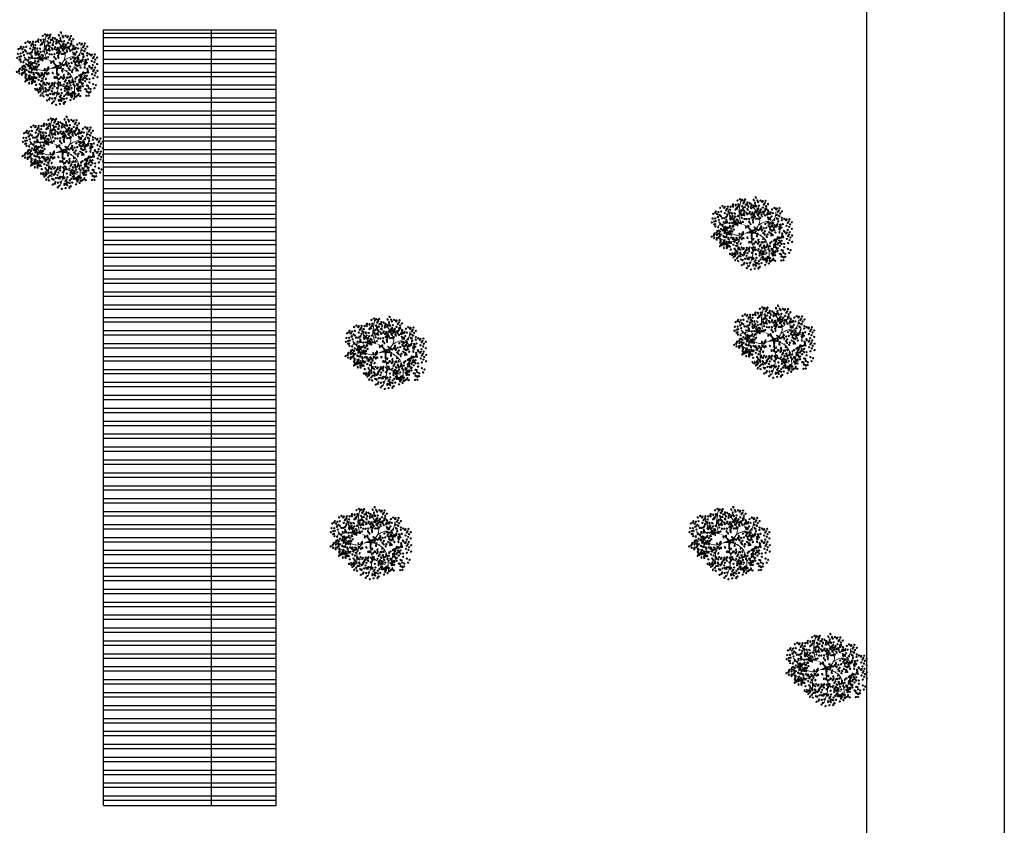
# Model space of a CAD drawing. Header units: millimetres. Extents: x 2017 to 2509, y 466 to 1783.
# Tile 22 of 25: x 2092 to 2149, y 596 to 643. Entities that reach past the tile are written whole.
import ezdxf

# ---------------------------------------------------------------- set-up
doc = ezdxf.new("R2010")
doc.units = ezdxf.units.MM
doc.layers.add('01 - Vegetación', color=3, linetype='Continuous', lineweight=0)

# ---------------------------------------------------------------- blocks, each defined once
blk = doc.blocks.new('17')
at = {"layer": '01 - Vegetación'}
for points in [[(4495.84, 1680.23, 1.33, 0.0221, 0.199177), (4489.97, 1684.48, 0.0221, 0.0221, 1.224983)], [(4496.02, 1680.23, 1.33, 0.0221, 0.286986), (4500.47, 1683.82, 0.0221, 0.0221, -1.494927)], [(4496.02, 1679.76, 1.77, 0.0221, 0), (4491.39, 1678.53, 0.0221, 0.0221, 0)], [(4496.02, 1679.66, 1.77, 0.0221, 0), (4500.28, 1678.15, 0.0221, 0.0221, 0)], [(4496.4, 1679.85, 1.77, 0.0221, 0.074947), (4496.4, 1672.95, 0.0221, 0.0221, 0.762797)], [(4497.07, 1679.43, 0.133, 0.0221, 0.381476), (4512.91, 1682.47, 0.0221, 0.0221, -1.841687)]]:
    blk.add_lwpolyline(points, format="xyseb", dxfattribs=at)
for points in [[(4490, 1684.47), (4488.83, 1687.51), (4489.5, 1699.09)], [(4487.73, 1684.98), (4483.44, 1688.25), (4481.42, 1694.81)], [(4497.83, 1680.19), (4501.11, 1685.48), (4497.33, 1694.81)], [(4508.5, 1685.98), (4510.45, 1688), (4511.21, 1691.78)], [(4490, 1684.47), (4482.94, 1685.23), (4475.36, 1683.47)], [(4491.39, 1678.53), (4489.02, 1677.58), (4485.46, 1677.92), (4475.87, 1685.99)], [(4500.47, 1683.82), (4506.92, 1685.99), (4511.46, 1683.47), (4515.25, 1682.46)], [(4491.39, 1678.53), (4489, 1675.9), (4487.73, 1665.57)], [(4496.57, 1678.43), (4497.07, 1670.86), (4505.15, 1665.32)], [(4497.07, 1679.43), (4503.89, 1675.65), (4507.17, 1660.78)], [(4488.74, 1675.4), (4484.7, 1673.64), (4475.11, 1676.16)], [(4497.07, 1670.11), (4496.82, 1665.57), (4494.55, 1658.01)]]:
    blk.add_spline(points, degree=3, dxfattribs=at)
blk = doc.blocks.new('16')
at = {"layer": '01 - Vegetación'}
h = blk.add_hatch(color=40, dxfattribs=at)
h.set_gradient(color1=(255, 191, 0), color2=(223, 255, 127), rotation=180, centered=1, tint=1, name='INVSPHERICAL')
edge = h.paths.add_edge_path()
edge.add_ellipse((4538.847, 1678.642), major_axis=(-0.0033, 0.0777), ratio=0.578492, start_angle=0, end_angle=360, ccw=False)
edge = h.paths.add_edge_path()
edge.add_ellipse((4538.961, 1678.487), major_axis=(-0.0349, 0.0695), ratio=0.578492, start_angle=0, end_angle=360, ccw=False)
edge = h.paths.add_edge_path()
edge.add_ellipse((4538.69, 1678.926), major_axis=(-0.0594, 0.0503), ratio=0.578492, start_angle=0, end_angle=360, ccw=False)
edge = h.paths.add_edge_path()
edge.add_ellipse((4538.676, 1678.266), major_axis=(-0.0033, 0.0777), ratio=0.578492, start_angle=0, end_angle=360, ccw=False)
edge = h.paths.add_edge_path()
edge.add_ellipse((4541.23, 1679.281), major_axis=(0.0274, 0.0728), ratio=0.578492, start_angle=0, end_angle=360, ccw=False)
edge = h.paths.add_edge_path()
edge.add_ellipse((4540.829, 1679.36), major_axis=(-0.0349, 0.0695), ratio=0.578492, start_angle=0, end_angle=360, ccw=False)
edge = h.paths.add_edge_path()
edge.add_ellipse((4541.174, 1679.607), major_axis=(-0.0349, 0.0695), ratio=0.578492, start_angle=0, end_angle=360, ccw=False)
edge = h.paths.add_edge_path()
edge.add_ellipse((4541.072, 1679.421), major_axis=(0.0274, 0.0728), ratio=0.578492, start_angle=0, end_angle=360, ccw=False)
edge = h.paths.add_edge_path()
edge.add_ellipse((4540.113, 1679.632), major_axis=(-0.0349, 0.0695), ratio=0.578492, start_angle=0, end_angle=360, ccw=False)
edge = h.paths.add_edge_path()
edge.add_ellipse((4540.279, 1679.843), major_axis=(-0.0349, 0.0695), ratio=0.578492, start_angle=0, end_angle=360, ccw=False)
edge = h.paths.add_edge_path()
edge.add_ellipse((4540.165, 1679.999), major_axis=(-0.0033, 0.0777), ratio=0.578492, start_angle=0, end_angle=360, ccw=False)
edge = h.paths.add_edge_path()
edge.add_ellipse((4540.499, 1679.956), major_axis=(-0.0033, 0.0777), ratio=0.578492, start_angle=0, end_angle=360, ccw=False)
edge = h.paths.add_edge_path()
edge.add_ellipse((4540.629, 1679.513), major_axis=(-0.0594, 0.0503), ratio=0.578492, start_angle=0, end_angle=360, ccw=False)
edge = h.paths.add_edge_path()
edge.add_ellipse((4540.551, 1680.278), major_axis=(0.0274, 0.0728), ratio=0.578492, start_angle=0, end_angle=360, ccw=False)
edge = h.paths.add_edge_path()
edge.add_ellipse((4539.201, 1679.744), major_axis=(-0.0033, 0.0777), ratio=0.578492, start_angle=0, end_angle=360, ccw=False)
edge = h.paths.add_edge_path()
edge.add_ellipse((4539.14, 1679.893), major_axis=(0.0274, 0.0728), ratio=0.578492, start_angle=0, end_angle=360, ccw=False)
edge = h.paths.add_edge_path()
edge.add_ellipse((4539.208, 1680.126), major_axis=(-0.0033, 0.0777), ratio=0.578492, start_angle=0, end_angle=360, ccw=False)
edge = h.paths.add_edge_path()
edge.add_ellipse((4538.979, 1680.681), major_axis=(-0.0594, 0.0503), ratio=0.578492, start_angle=0, end_angle=360, ccw=False)
edge = h.paths.add_edge_path()
edge.add_ellipse((4538.577, 1680.728), major_axis=(-0.0033, 0.0777), ratio=0.578492, start_angle=0, end_angle=360, ccw=False)
edge = h.paths.add_edge_path()
edge.add_ellipse((4538.926, 1680.033), major_axis=(0.0274, 0.0728), ratio=0.578492, start_angle=0, end_angle=360, ccw=False)
edge = h.paths.add_edge_path()
edge.add_ellipse((4538.95, 1679.842), major_axis=(0.0274, 0.0728), ratio=0.578492, start_angle=0, end_angle=360, ccw=False)
edge = h.paths.add_edge_path()
edge.add_ellipse((4538.621, 1680.191), major_axis=(-0.0349, 0.0695), ratio=0.578492, start_angle=0, end_angle=360, ccw=False)
edge = h.paths.add_edge_path()
edge.add_ellipse((4538.328, 1680.411), major_axis=(0.0274, 0.0728), ratio=0.578492, start_angle=0, end_angle=360, ccw=False)
edge = h.paths.add_edge_path()
edge.add_ellipse((4538.283, 1680.138), major_axis=(-0.0594, 0.0503), ratio=0.578492, start_angle=0, end_angle=360, ccw=False)
edge = h.paths.add_edge_path()
edge.add_ellipse((4538.32, 1679.993), major_axis=(-0.0594, 0.0503), ratio=0.578492, start_angle=0, end_angle=360, ccw=False)
edge = h.paths.add_edge_path()
edge.add_ellipse((4538.755, 1680.687), major_axis=(-0.0033, 0.0777), ratio=0.578492, start_angle=0, end_angle=360, ccw=False)
edge = h.paths.add_edge_path()
edge.add_ellipse((4538.834, 1681.261), major_axis=(-0.0349, 0.0695), ratio=0.578492, start_angle=0, end_angle=360, ccw=False)
edge = h.paths.add_edge_path()
edge.add_ellipse((4539.054, 1681.374), major_axis=(-0.0033, 0.0777), ratio=0.578492, start_angle=0, end_angle=360, ccw=False)
edge = h.paths.add_edge_path()
edge.add_ellipse((4539.147, 1681.076), major_axis=(-0.0594, 0.0503), ratio=0.578492, start_angle=0, end_angle=360, ccw=False)
edge = h.paths.add_edge_path()
edge.add_ellipse((4539.52, 1680.541), major_axis=(-0.0033, 0.0777), ratio=0.578492, start_angle=0, end_angle=360, ccw=False)
edge = h.paths.add_edge_path()
edge.add_ellipse((4539.459, 1680.689), major_axis=(0.0274, 0.0728), ratio=0.578492, start_angle=0, end_angle=360, ccw=False)
edge = h.paths.add_edge_path()
edge.add_ellipse((4539.527, 1680.923), major_axis=(-0.0033, 0.0777), ratio=0.578492, start_angle=0, end_angle=360, ccw=False)
edge = h.paths.add_edge_path()
edge.add_ellipse((4539.265, 1681.244), major_axis=(0.0274, 0.0728), ratio=0.578492, start_angle=0, end_angle=360, ccw=False)
edge = h.paths.add_edge_path()
edge.add_ellipse((4539.188, 1677.478), major_axis=(-0.0594, 0.0503), ratio=0.578492, start_angle=0, end_angle=360, ccw=False)
edge = h.paths.add_edge_path()
edge.add_ellipse((4539.473, 1678.19), major_axis=(0.0274, 0.0728), ratio=0.578492, start_angle=0, end_angle=360, ccw=False)
edge = h.paths.add_edge_path()
edge.add_ellipse((4540.696, 1678.325), major_axis=(0.0274, 0.0728), ratio=0.578492, start_angle=0, end_angle=360, ccw=False)
edge = h.paths.add_edge_path()
edge.add_ellipse((4540.33, 1678.305), major_axis=(-0.0033, 0.0777), ratio=0.578492, start_angle=0, end_angle=360, ccw=False)
edge = h.paths.add_edge_path()
edge.add_ellipse((4540.174, 1678.307), major_axis=(-0.0033, 0.0777), ratio=0.578492, start_angle=0, end_angle=360, ccw=False)
edge = h.paths.add_edge_path()
edge.add_ellipse((4540.488, 1677.717), major_axis=(-0.0594, 0.0503), ratio=0.578492, start_angle=0, end_angle=360, ccw=False)
edge = h.paths.add_edge_path()
edge.add_ellipse((4540.676, 1677.675), major_axis=(-0.0594, 0.0503), ratio=0.578492, start_angle=0, end_angle=360, ccw=False)
edge = h.paths.add_edge_path()
edge.add_ellipse((4539.469, 1677.341), major_axis=(-0.0033, 0.0777), ratio=0.578492, start_angle=0, end_angle=360, ccw=False)
edge = h.paths.add_edge_path()
edge.add_ellipse((4539.773, 1677.406), major_axis=(-0.0594, 0.0503), ratio=0.578492, start_angle=0, end_angle=360, ccw=False)
edge = h.paths.add_edge_path()
edge.add_ellipse((4539.631, 1677.23), major_axis=(-0.0349, 0.0695), ratio=0.578492, start_angle=0, end_angle=360, ccw=False)
edge = h.paths.add_edge_path()
edge.add_ellipse((4539.445, 1677.695), major_axis=(-0.0594, 0.0503), ratio=0.578492, start_angle=0, end_angle=360, ccw=False)
edge = h.paths.add_edge_path()
edge.add_ellipse((4542.676, 1679.136), major_axis=(-0.0033, 0.0777), ratio=0.578492, start_angle=0, end_angle=360, ccw=False)
edge = h.paths.add_edge_path()
edge.add_ellipse((4542.661, 1679.428), major_axis=(-0.0033, 0.0777), ratio=0.578492, start_angle=0, end_angle=360, ccw=False)
edge = h.paths.add_edge_path()
edge.add_ellipse((4542.742, 1679.554), major_axis=(-0.0033, 0.0777), ratio=0.578492, start_angle=0, end_angle=360, ccw=False)
edge = h.paths.add_edge_path()
edge.add_ellipse((4542.776, 1679.728), major_axis=(-0.0349, 0.0695), ratio=0.578492, start_angle=0, end_angle=360, ccw=False)
edge = h.paths.add_edge_path()
edge.add_ellipse((4542.477, 1679.745), major_axis=(0.0274, 0.0728), ratio=0.578492, start_angle=0, end_angle=360, ccw=False)
edge = h.paths.add_edge_path()
edge.add_ellipse((4542.578, 1680.02), major_axis=(0.0274, 0.0728), ratio=0.578492, start_angle=0, end_angle=360, ccw=False)
edge = h.paths.add_edge_path()
edge.add_ellipse((4542.466, 1680.268), major_axis=(-0.0349, 0.0695), ratio=0.578492, start_angle=0, end_angle=360, ccw=False)
edge = h.paths.add_edge_path()
edge.add_ellipse((4542.632, 1680.479), major_axis=(-0.0349, 0.0695), ratio=0.578492, start_angle=0, end_angle=360, ccw=False)
edge = h.paths.add_edge_path()
edge.add_ellipse((4542.359, 1679.577), major_axis=(-0.0594, 0.0503), ratio=0.578492, start_angle=0, end_angle=360, ccw=False)
edge = h.paths.add_edge_path()
edge.add_ellipse((4542.171, 1679.619), major_axis=(-0.0594, 0.0503), ratio=0.578492, start_angle=0, end_angle=360, ccw=False)
edge = h.paths.add_edge_path()
edge.add_ellipse((4542.246, 1679.328), major_axis=(-0.0594, 0.0503), ratio=0.578492, start_angle=0, end_angle=360, ccw=False)
edge = h.paths.add_edge_path()
edge.add_ellipse((4542.369, 1678.498), major_axis=(0.0274, 0.0728), ratio=0.578492, start_angle=0, end_angle=360, ccw=False)
edge = h.paths.add_edge_path()
edge.add_ellipse((4542.902, 1678.749), major_axis=(-0.0349, 0.0695), ratio=0.578492, start_angle=0, end_angle=360, ccw=False)
edge = h.paths.add_edge_path()
edge.add_ellipse((4542.925, 1678.897), major_axis=(-0.0349, 0.0695), ratio=0.578492, start_angle=0, end_angle=360, ccw=False)
edge = h.paths.add_edge_path()
edge.add_ellipse((4542.628, 1678.671), major_axis=(-0.0033, 0.0777), ratio=0.578492, start_angle=0, end_angle=360, ccw=False)
edge = h.paths.add_edge_path()
edge.add_ellipse((4542.11, 1678.896), major_axis=(-0.0349, 0.0695), ratio=0.578492, start_angle=0, end_angle=360, ccw=False)
edge = h.paths.add_edge_path()
edge.add_ellipse((4542.34, 1678.18), major_axis=(-0.0349, 0.0695), ratio=0.578492, start_angle=0, end_angle=360, ccw=False)
edge = h.paths.add_edge_path()
edge.add_ellipse((4538.137, 1679.191), major_axis=(-0.0349, 0.0695), ratio=0.578492, start_angle=0, end_angle=360, ccw=False)
edge = h.paths.add_edge_path()
edge.add_ellipse((4538.099, 1678.758), major_axis=(-0.0594, 0.0503), ratio=0.578492, start_angle=0, end_angle=360, ccw=False)
edge = h.paths.add_edge_path()
edge.add_ellipse((4537.796, 1678.552), major_axis=(0.0274, 0.0728), ratio=0.578492, start_angle=0, end_angle=360, ccw=False)
edge = h.paths.add_edge_path()
edge.add_ellipse((4537.776, 1678.277), major_axis=(-0.0033, 0.0777), ratio=0.578492, start_angle=0, end_angle=360, ccw=False)
edge = h.paths.add_edge_path()
edge.add_ellipse((4539.181, 1678.6), major_axis=(-0.0033, 0.0777), ratio=0.578492, start_angle=0, end_angle=360, ccw=False)
edge = h.paths.add_edge_path()
edge.add_ellipse((4538.502, 1678.968), major_axis=(-0.0594, 0.0503), ratio=0.578492, start_angle=0, end_angle=360, ccw=False)
edge = h.paths.add_edge_path()
edge.add_ellipse((4538.615, 1679.216), major_axis=(-0.0594, 0.0503), ratio=0.578492, start_angle=0, end_angle=360, ccw=False)
edge = h.paths.add_edge_path()
edge.add_ellipse((4538.188, 1679.557), major_axis=(-0.0033, 0.0777), ratio=0.578492, start_angle=0, end_angle=360, ccw=False)
edge = h.paths.add_edge_path()
edge.add_ellipse((4538.203, 1679.265), major_axis=(-0.0033, 0.0777), ratio=0.578492, start_angle=0, end_angle=360, ccw=False)
edge = h.paths.add_edge_path()
edge.add_ellipse((4538.285, 1679.391), major_axis=(-0.0033, 0.0777), ratio=0.578492, start_angle=0, end_angle=360, ccw=False)
edge = h.paths.add_edge_path()
edge.add_ellipse((4538.856, 1679.647), major_axis=(-0.0349, 0.0695), ratio=0.578492, start_angle=0, end_angle=360, ccw=False)
edge = h.paths.add_edge_path()
edge.add_ellipse((4538.272, 1678.751), major_axis=(0.0274, 0.0728), ratio=0.578492, start_angle=0, end_angle=360, ccw=False)
edge = h.paths.add_edge_path()
edge.add_ellipse((4540.863, 1678.985), major_axis=(0.0274, 0.0728), ratio=0.578492, start_angle=0, end_angle=360, ccw=False)
edge = h.paths.add_edge_path()
edge.add_ellipse((4540.823, 1678.811), major_axis=(-0.0349, 0.0695), ratio=0.578492, start_angle=0, end_angle=360, ccw=False)
edge = h.paths.add_edge_path()
edge.add_ellipse((4541.446, 1678.949), major_axis=(-0.0349, 0.0695), ratio=0.578492, start_angle=0, end_angle=360, ccw=False)
edge = h.paths.add_edge_path()
edge.add_ellipse((4540.434, 1680.393), major_axis=(-0.0033, 0.0777), ratio=0.578492, start_angle=0, end_angle=360, ccw=False)
edge = h.paths.add_edge_path()
edge.add_ellipse((4540.419, 1680.685), major_axis=(-0.0033, 0.0777), ratio=0.578492, start_angle=0, end_angle=360, ccw=False)
edge = h.paths.add_edge_path()
edge.add_ellipse((4539.773, 1680.547), major_axis=(-0.0349, 0.0695), ratio=0.578492, start_angle=0, end_angle=360, ccw=False)
edge = h.paths.add_edge_path()
edge.add_ellipse((4539.782, 1680.87), major_axis=(-0.0349, 0.0695), ratio=0.578492, start_angle=0, end_angle=360, ccw=False)
edge = h.paths.add_edge_path()
edge.add_ellipse((4539.668, 1681.126), major_axis=(0.0274, 0.0728), ratio=0.578492, start_angle=0, end_angle=360, ccw=False)
edge = h.paths.add_edge_path()
edge.add_ellipse((4540.336, 1681.276), major_axis=(0.0274, 0.0728), ratio=0.578492, start_angle=0, end_angle=360, ccw=False)
edge = h.paths.add_edge_path()
edge.add_ellipse((4540.381, 1681.413), major_axis=(-0.0349, 0.0695), ratio=0.578492, start_angle=0, end_angle=360, ccw=False)
edge = h.paths.add_edge_path()
edge.add_ellipse((4540.225, 1681.525), major_axis=(-0.0349, 0.0695), ratio=0.578492, start_angle=0, end_angle=360, ccw=False)
edge = h.paths.add_edge_path()
edge.add_ellipse((4540.009, 1681.424), major_axis=(-0.0033, 0.0777), ratio=0.578492, start_angle=0, end_angle=360, ccw=False)
edge = h.paths.add_edge_path()
edge.add_ellipse((4540.106, 1681.258), major_axis=(-0.0033, 0.0777), ratio=0.578492, start_angle=0, end_angle=360, ccw=False)
edge = h.paths.add_edge_path()
edge.add_ellipse((4540.036, 1680.989), major_axis=(-0.0594, 0.0503), ratio=0.578492, start_angle=0, end_angle=360, ccw=False)
edge = h.paths.add_edge_path()
edge.add_ellipse((4539.967, 1680.73), major_axis=(-0.0594, 0.0503), ratio=0.578492, start_angle=0, end_angle=360, ccw=False)
edge = h.paths.add_edge_path()
edge.add_ellipse((4541.92, 1680.217), major_axis=(-0.0033, 0.0777), ratio=0.578492, start_angle=0, end_angle=360, ccw=False)
edge = h.paths.add_edge_path()
edge.add_ellipse((4541.222, 1680.466), major_axis=(-0.0349, 0.0695), ratio=0.578492, start_angle=0, end_angle=360, ccw=False)
edge = h.paths.add_edge_path()
edge.add_ellipse((4541.387, 1680.676), major_axis=(-0.0349, 0.0695), ratio=0.578492, start_angle=0, end_angle=360, ccw=False)
edge = h.paths.add_edge_path()
edge.add_ellipse((4541.251, 1680.784), major_axis=(0.0274, 0.0728), ratio=0.578492, start_angle=0, end_angle=360, ccw=False)
edge = h.paths.add_edge_path()
edge.add_ellipse((4541.818, 1680.659), major_axis=(0.0274, 0.0728), ratio=0.578492, start_angle=0, end_angle=360, ccw=False)
edge = h.paths.add_edge_path()
edge.add_ellipse((4541.942, 1680.743), major_axis=(0.0274, 0.0728), ratio=0.578492, start_angle=0, end_angle=360, ccw=False)
edge = h.paths.add_edge_path()
edge.add_ellipse((4541.762, 1680.886), major_axis=(-0.0349, 0.0695), ratio=0.578492, start_angle=0, end_angle=360, ccw=False)
edge = h.paths.add_edge_path()
edge.add_ellipse((4541.592, 1681.082), major_axis=(-0.0033, 0.0777), ratio=0.578492, start_angle=0, end_angle=360, ccw=False)
edge = h.paths.add_edge_path()
edge.add_ellipse((4541.511, 1680.956), major_axis=(-0.0033, 0.0777), ratio=0.578492, start_angle=0, end_angle=360, ccw=False)
edge = h.paths.add_edge_path()
edge.add_ellipse((4541.775, 1680.201), major_axis=(-0.0594, 0.0503), ratio=0.578492, start_angle=0, end_angle=360, ccw=False)
edge = h.paths.add_edge_path()
edge.add_ellipse((4541.737, 1680.346), major_axis=(-0.0594, 0.0503), ratio=0.578492, start_angle=0, end_angle=360, ccw=False)
edge = h.paths.add_edge_path()
edge.add_ellipse((4541.843, 1679.118), major_axis=(-0.0594, 0.0503), ratio=0.578492, start_angle=0, end_angle=360, ccw=False)
edge = h.paths.add_edge_path()
edge.add_ellipse((4541.881, 1679.551), major_axis=(-0.0349, 0.0695), ratio=0.578492, start_angle=0, end_angle=360, ccw=False)
edge = h.paths.add_edge_path()
edge.add_ellipse((4542.015, 1679.29), major_axis=(-0.0349, 0.0695), ratio=0.578492, start_angle=0, end_angle=360, ccw=False)
edge = h.paths.add_edge_path()
edge.add_ellipse((4541.91, 1679.869), major_axis=(0.0274, 0.0728), ratio=0.578492, start_angle=0, end_angle=360, ccw=False)
edge = h.paths.add_edge_path()
edge.add_ellipse((4541.769, 1679.666), major_axis=(-0.0033, 0.0777), ratio=0.578492, start_angle=0, end_angle=360, ccw=False)
edge = h.paths.add_edge_path()
edge.add_ellipse((4539.676, 1679.115), major_axis=(-0.0033, 0.0777), ratio=0.578492, start_angle=0, end_angle=360, ccw=False)
edge = h.paths.add_edge_path()
edge.add_ellipse((4539.594, 1678.989), major_axis=(-0.0033, 0.0777), ratio=0.578492, start_angle=0, end_angle=360, ccw=False)
edge = h.paths.add_edge_path()
edge.add_ellipse((4539.898, 1679.531), major_axis=(-0.0033, 0.0777), ratio=0.578492, start_angle=0, end_angle=360, ccw=False)
edge = h.paths.add_edge_path()
edge.add_ellipse((4539.697, 1678.641), major_axis=(-0.0349, 0.0695), ratio=0.578492, start_angle=0, end_angle=360, ccw=False)
edge = h.paths.add_edge_path()
edge.add_ellipse((4539.398, 1678.691), major_axis=(-0.0349, 0.0695), ratio=0.578492, start_angle=0, end_angle=360, ccw=False)
edge = h.paths.add_edge_path()
edge.add_ellipse((4539.555, 1678.579), major_axis=(-0.0349, 0.0695), ratio=0.578492, start_angle=0, end_angle=360, ccw=False)
edge = h.paths.add_edge_path()
edge.add_ellipse((4540.714, 1679.167), major_axis=(0.0274, 0.0728), ratio=0.578492, start_angle=0, end_angle=360, ccw=False)
edge = h.paths.add_edge_path()
edge.add_ellipse((4540.549, 1681.79), major_axis=(-0.0349, 0.0695), ratio=0.578492, start_angle=0, end_angle=360, ccw=False)
edge = h.paths.add_edge_path()
edge.add_ellipse((4540.715, 1682.001), major_axis=(-0.0349, 0.0695), ratio=0.578492, start_angle=0, end_angle=360, ccw=False)
edge = h.paths.add_edge_path()
edge.add_ellipse((4540.848, 1681.741), major_axis=(-0.0349, 0.0695), ratio=0.578492, start_angle=0, end_angle=360, ccw=False)
edge = h.paths.add_edge_path()
edge.add_ellipse((4540.661, 1681.542), major_axis=(0.0274, 0.0728), ratio=0.578492, start_angle=0, end_angle=360, ccw=False)
edge = h.paths.add_edge_path()
edge.add_ellipse((4540.684, 1681.351), major_axis=(0.0274, 0.0728), ratio=0.578492, start_angle=0, end_angle=360, ccw=False)
edge = h.paths.add_edge_path()
edge.add_ellipse((4540.56, 1681.267), major_axis=(0.0274, 0.0728), ratio=0.578492, start_angle=0, end_angle=360, ccw=False)
edge = h.paths.add_edge_path()
edge.add_ellipse((4540.528, 1678.539), major_axis=(0.0274, 0.0728), ratio=0.578492, start_angle=0, end_angle=360, ccw=False)
edge = h.paths.add_edge_path()
edge.add_ellipse((4540.38, 1678.647), major_axis=(0.0274, 0.0728), ratio=0.578492, start_angle=0, end_angle=360, ccw=False)
edge = h.paths.add_edge_path()
edge.add_ellipse((4540.034, 1678.678), major_axis=(-0.0349, 0.0695), ratio=0.578492, start_angle=0, end_angle=360, ccw=False)
edge = h.paths.add_edge_path()
edge.add_ellipse((4540.944, 1678.493), major_axis=(0.0274, 0.0728), ratio=0.578492, start_angle=0, end_angle=360, ccw=False)
edge = h.paths.add_edge_path()
edge.add_ellipse((4541.625, 1678.77), major_axis=(-0.0349, 0.0695), ratio=0.578492, start_angle=0, end_angle=360, ccw=False)
edge = h.paths.add_edge_path()
edge.add_ellipse((4541.994, 1678.887), major_axis=(0.0274, 0.0728), ratio=0.578492, start_angle=0, end_angle=360, ccw=False)
edge = h.paths.add_edge_path()
edge.add_ellipse((4541.336, 1678.598), major_axis=(0.0274, 0.0728), ratio=0.578492, start_angle=0, end_angle=360, ccw=False)
edge = h.paths.add_edge_path()
edge.add_ellipse((4539.381, 1678.993), major_axis=(-0.0349, 0.0695), ratio=0.578492, start_angle=0, end_angle=360, ccw=False)
edge = h.paths.add_edge_path()
edge.add_ellipse((4540.938, 1681.079), major_axis=(-0.0033, 0.0777), ratio=0.578492, start_angle=0, end_angle=360, ccw=False)
edge = h.paths.add_edge_path()
edge.add_ellipse((4540.699, 1680.759), major_axis=(-0.0594, 0.0503), ratio=0.578492, start_angle=0, end_angle=360, ccw=False)
edge = h.paths.add_edge_path()
edge.add_ellipse((4540.908, 1680.857), major_axis=(-0.0349, 0.0695), ratio=0.578492, start_angle=0, end_angle=360, ccw=False)
edge = h.paths.add_edge_path()
edge.add_ellipse((4540.863, 1680.561), major_axis=(-0.0349, 0.0695), ratio=0.578492, start_angle=0, end_angle=360, ccw=False)
edge = h.paths.add_edge_path()
edge.add_ellipse((4540.564, 1680.61), major_axis=(-0.0349, 0.0695), ratio=0.578492, start_angle=0, end_angle=360, ccw=False)
edge = h.paths.add_edge_path()
edge.add_ellipse((4539.771, 1681.729), major_axis=(-0.0349, 0.0695), ratio=0.578492, start_angle=0, end_angle=360, ccw=False)
edge = h.paths.add_edge_path()
edge.add_ellipse((4540.968, 1678.302), major_axis=(0.0274, 0.0728), ratio=0.578492, start_angle=0, end_angle=360, ccw=False)
edge = h.paths.add_edge_path()
edge.add_ellipse((4541.908, 1678.227), major_axis=(-0.0033, 0.0777), ratio=0.578492, start_angle=0, end_angle=360, ccw=False)
edge = h.paths.add_edge_path()
edge.add_ellipse((4541.283, 1678.297), major_axis=(-0.0349, 0.0695), ratio=0.578492, start_angle=0, end_angle=360, ccw=False)
edge = h.paths.add_edge_path()
edge.add_ellipse((4541.463, 1678.333), major_axis=(-0.0349, 0.0695), ratio=0.578492, start_angle=0, end_angle=360, ccw=False)
edge = h.paths.add_edge_path()
edge.add_ellipse((4538.021, 1678.159), major_axis=(0.0274, 0.0728), ratio=0.578492, start_angle=0, end_angle=360, ccw=False)
edge = h.paths.add_edge_path()
edge.add_ellipse((4537.772, 1677.992), major_axis=(0.0274, 0.0728), ratio=0.578492, start_angle=0, end_angle=360, ccw=False)
edge = h.paths.add_edge_path()
edge.add_ellipse((4538.082, 1677.841), major_axis=(-0.0033, 0.0777), ratio=0.578492, start_angle=0, end_angle=360, ccw=False)
edge = h.paths.add_edge_path()
edge.add_ellipse((4538.572, 1677.966), major_axis=(-0.0349, 0.0695), ratio=0.578492, start_angle=0, end_angle=360, ccw=False)
edge = h.paths.add_edge_path()
edge.add_ellipse((4538.311, 1677.99), major_axis=(0.0274, 0.0728), ratio=0.578492, start_angle=0, end_angle=360, ccw=False)
edge = h.paths.add_edge_path()
edge.add_ellipse((4538.394, 1678.174), major_axis=(0.0274, 0.0728), ratio=0.578492, start_angle=0, end_angle=360, ccw=False)
edge = h.paths.add_edge_path()
edge.add_ellipse((4538.776, 1677.355), major_axis=(-0.0349, 0.0695), ratio=0.578492, start_angle=0, end_angle=360, ccw=False)
edge = h.paths.add_edge_path()
edge.add_ellipse((4538.597, 1677.319), major_axis=(-0.0349, 0.0695), ratio=0.578492, start_angle=0, end_angle=360, ccw=False)
edge = h.paths.add_edge_path()
edge.add_ellipse((4539.063, 1677.621), major_axis=(-0.0349, 0.0695), ratio=0.578492, start_angle=0, end_angle=360, ccw=False)
edge = h.paths.add_edge_path()
edge.add_ellipse((4539.033, 1676.828), major_axis=(0.0274, 0.0728), ratio=0.578492, start_angle=0, end_angle=360, ccw=False)
edge = h.paths.add_edge_path()
edge.add_ellipse((4539.009, 1677.162), major_axis=(0.0274, 0.0728), ratio=0.578492, start_angle=0, end_angle=360, ccw=False)
edge = h.paths.add_edge_path()
edge.add_ellipse((4538.885, 1677.078), major_axis=(0.0274, 0.0728), ratio=0.578492, start_angle=0, end_angle=360, ccw=False)
edge = h.paths.add_edge_path()
edge.add_ellipse((4539.054, 1677.298), major_axis=(-0.0349, 0.0695), ratio=0.578492, start_angle=0, end_angle=360, ccw=False)
edge = h.paths.add_edge_path()
edge.add_ellipse((4542.221, 1677.913), major_axis=(-0.0033, 0.0777), ratio=0.578492, start_angle=0, end_angle=360, ccw=False)
edge = h.paths.add_edge_path()
edge.add_ellipse((4542.451, 1677.771), major_axis=(-0.0349, 0.0695), ratio=0.578492, start_angle=0, end_angle=360, ccw=False)
edge = h.paths.add_edge_path()
edge.add_ellipse((4541.18, 1677.355), major_axis=(-0.0349, 0.0695), ratio=0.578492, start_angle=0, end_angle=360, ccw=False)
edge = h.paths.add_edge_path()
edge.add_ellipse((4541.671, 1678.102), major_axis=(-0.0033, 0.0777), ratio=0.578492, start_angle=0, end_angle=360, ccw=False)
edge = h.paths.add_edge_path()
edge.add_ellipse((4541.411, 1678.017), major_axis=(-0.0033, 0.0777), ratio=0.578492, start_angle=0, end_angle=360, ccw=False)
edge = h.paths.add_edge_path()
edge.add_ellipse((4542.075, 1677.637), major_axis=(-0.0594, 0.0503), ratio=0.578492, start_angle=0, end_angle=360, ccw=False)
edge = h.paths.add_edge_path()
edge.add_ellipse((4541.252, 1677.826), major_axis=(-0.0349, 0.0695), ratio=0.578492, start_angle=0, end_angle=360, ccw=False)
edge = h.paths.add_edge_path()
edge.add_ellipse((4541.596, 1676.853), major_axis=(-0.0033, 0.0777), ratio=0.578492, start_angle=0, end_angle=360, ccw=False)
edge = h.paths.add_edge_path()
edge.add_ellipse((4541.655, 1677.018), major_axis=(-0.0033, 0.0777), ratio=0.578492, start_angle=0, end_angle=360, ccw=False)
edge = h.paths.add_edge_path()
edge.add_ellipse((4542.033, 1677.371), major_axis=(-0.0349, 0.0695), ratio=0.578492, start_angle=0, end_angle=360, ccw=False)
edge = h.paths.add_edge_path()
edge.add_ellipse((4542.19, 1677.259), major_axis=(-0.0349, 0.0695), ratio=0.578492, start_angle=0, end_angle=360, ccw=False)
edge = h.paths.add_edge_path()
edge.add_ellipse((4542.168, 1676.931), major_axis=(0.0274, 0.0728), ratio=0.578492, start_angle=0, end_angle=360, ccw=False)
edge = h.paths.add_edge_path()
edge.add_ellipse((4542.176, 1677.433), major_axis=(-0.0349, 0.0695), ratio=0.578492, start_angle=0, end_angle=360, ccw=False)
edge = h.paths.add_edge_path()
edge.add_ellipse((4541.313, 1677.094), major_axis=(-0.0349, 0.0695), ratio=0.578492, start_angle=0, end_angle=360, ccw=False)
edge = h.paths.add_edge_path()
edge.add_ellipse((4541.359, 1677.391), major_axis=(-0.0349, 0.0695), ratio=0.578492, start_angle=0, end_angle=360, ccw=False)
edge = h.paths.add_edge_path()
edge.add_ellipse((4540.019, 1676.943), major_axis=(-0.0349, 0.0695), ratio=0.578492, start_angle=0, end_angle=360, ccw=False)
edge = h.paths.add_edge_path()
edge.add_ellipse((4539.641, 1676.826), major_axis=(0.0274, 0.0728), ratio=0.578492, start_angle=0, end_angle=360, ccw=False)
edge = h.paths.add_edge_path()
edge.add_ellipse((4539.262, 1676.754), major_axis=(-0.0594, 0.0503), ratio=0.578492, start_angle=0, end_angle=360, ccw=False)
edge = h.paths.add_edge_path()
edge.add_ellipse((4539.45, 1677.146), major_axis=(-0.0594, 0.0503), ratio=0.578492, start_angle=0, end_angle=360, ccw=False)
at = {"layer": '01 - Vegetación', "extrusion": (0, 0, -1)}
for centre, major_axis in [((4540.715, 1682.001), (-0.0349, 0.0695)), ((4538.834, 1681.261), (-0.0349, 0.0695)), ((4539.054, 1681.374), (-0.0033, 0.0777)), ((4539.771, 1681.729), (-0.0349, 0.0695)), ((4540.009, 1681.424), (-0.0033, 0.0777)), ((4540.106, 1681.258), (-0.0033, 0.0777)), ((4540.225, 1681.525), (-0.0349, 0.0695)), ((4540.381, 1681.413), (-0.0349, 0.0695)), ((4540.549, 1681.79), (-0.0349, 0.0695)), ((4540.848, 1681.741), (-0.0349, 0.0695)), ((4540.938, 1681.079), (-0.0033, 0.0777)), ((4541.592, 1681.082), (-0.0033, 0.0777)), ((4538.577, 1680.728), (-0.0033, 0.0777)), ((4538.755, 1680.687), (-0.0033, 0.0777)), ((4539.52, 1680.541), (-0.0033, 0.0777)), ((4539.527, 1680.923), (-0.0033, 0.0777)), ((4539.773, 1680.547), (-0.0349, 0.0695)), ((4539.782, 1680.87), (-0.0349, 0.0695)), ((4540.419, 1680.685), (-0.0033, 0.0777)), ((4540.434, 1680.393), (-0.0033, 0.0777)), ((4540.564, 1680.61), (-0.0349, 0.0695)), ((4540.863, 1680.561), (-0.0349, 0.0695)), ((4540.908, 1680.857), (-0.0349, 0.0695)), ((4541.222, 1680.466), (-0.0349, 0.0695)), ((4541.387, 1680.676), (-0.0349, 0.0695)), ((4541.511, 1680.956), (-0.0033, 0.0777)), ((4541.762, 1680.886), (-0.0349, 0.0695)), ((4542.466, 1680.268), (-0.0349, 0.0695)), ((4542.632, 1680.479), (-0.0349, 0.0695)), ((4538.188, 1679.557), (-0.0033, 0.0777)), ((4538.621, 1680.191), (-0.0349, 0.0695)), ((4538.856, 1679.647), (-0.0349, 0.0695)), ((4539.201, 1679.744), (-0.0033, 0.0777)), ((4539.208, 1680.126), (-0.0033, 0.0777)), ((4539.898, 1679.531), (-0.0033, 0.0777)), ((4540.113, 1679.632), (-0.0349, 0.0695)), ((4540.165, 1679.999), (-0.0033, 0.0777)), ((4540.279, 1679.843), (-0.0349, 0.0695)), ((4540.499, 1679.956), (-0.0033, 0.0777)), ((4541.174, 1679.607), (-0.0349, 0.0695)), ((4541.769, 1679.666), (-0.0033, 0.0777)), ((4541.881, 1679.551), (-0.0349, 0.0695)), ((4541.92, 1680.217), (-0.0033, 0.0777)), ((4542.742, 1679.554), (-0.0033, 0.0777)), ((4542.776, 1679.728), (-0.0349, 0.0695)), ((4538.137, 1679.191), (-0.0349, 0.0695)), ((4538.203, 1679.265), (-0.0033, 0.0777)), ((4538.285, 1679.391), (-0.0033, 0.0777)), ((4538.847, 1678.642), (-0.0033, 0.0777)), ((4539.381, 1678.993), (-0.0349, 0.0695)), ((4539.398, 1678.691), (-0.0349, 0.0695)), ((4539.594, 1678.989), (-0.0033, 0.0777)), ((4539.676, 1679.115), (-0.0033, 0.0777)), ((4539.697, 1678.641), (-0.0349, 0.0695)), ((4540.034, 1678.678), (-0.0349, 0.0695)), ((4540.823, 1678.811), (-0.0349, 0.0695)), ((4540.829, 1679.36), (-0.0349, 0.0695)), ((4541.446, 1678.949), (-0.0349, 0.0695)), ((4541.625, 1678.77), (-0.0349, 0.0695)), ((4542.015, 1679.29), (-0.0349, 0.0695)), ((4542.11, 1678.896), (-0.0349, 0.0695)), ((4542.628, 1678.671), (-0.0033, 0.0777)), ((4542.661, 1679.428), (-0.0033, 0.0777)), ((4542.676, 1679.136), (-0.0033, 0.0777)), ((4542.902, 1678.749), (-0.0349, 0.0695)), ((4542.925, 1678.897), (-0.0349, 0.0695)), ((4537.776, 1678.277), (-0.0033, 0.0777)), ((4538.082, 1677.841), (-0.0033, 0.0777)), ((4538.572, 1677.966), (-0.0349, 0.0695)), ((4538.676, 1678.266), (-0.0033, 0.0777)), ((4538.961, 1678.487), (-0.0349, 0.0695)), ((4539.181, 1678.6), (-0.0033, 0.0777)), ((4539.555, 1678.579), (-0.0349, 0.0695)), ((4540.174, 1678.307), (-0.0033, 0.0777)), ((4540.33, 1678.305), (-0.0033, 0.0777)), ((4541.252, 1677.826), (-0.0349, 0.0695)), ((4541.283, 1678.297), (-0.0349, 0.0695)), ((4541.411, 1678.017), (-0.0033, 0.0777)), ((4541.463, 1678.333), (-0.0349, 0.0695)), ((4541.671, 1678.102), (-0.0033, 0.0777)), ((4541.908, 1678.227), (-0.0033, 0.0777)), ((4542.221, 1677.913), (-0.0033, 0.0777)), ((4542.34, 1678.18), (-0.0349, 0.0695)), ((4538.597, 1677.319), (-0.0349, 0.0695)), ((4538.776, 1677.355), (-0.0349, 0.0695)), ((4539.054, 1677.298), (-0.0349, 0.0695)), ((4539.063, 1677.621), (-0.0349, 0.0695)), ((4539.469, 1677.341), (-0.0033, 0.0777)), ((4539.631, 1677.23), (-0.0349, 0.0695)), ((4541.18, 1677.355), (-0.0349, 0.0695)), ((4541.313, 1677.094), (-0.0349, 0.0695)), ((4541.359, 1677.391), (-0.0349, 0.0695)), ((4541.655, 1677.018), (-0.0033, 0.0777)), ((4542.033, 1677.371), (-0.0349, 0.0695)), ((4542.176, 1677.433), (-0.0349, 0.0695)), ((4542.19, 1677.259), (-0.0349, 0.0695)), ((4542.451, 1677.771), (-0.0349, 0.0695)), ((4540.019, 1676.943), (-0.0349, 0.0695)), ((4541.596, 1676.853), (-0.0033, 0.0777))]:
    blk.add_ellipse(centre, major_axis=major_axis, ratio=0.578492, start_param=3.141593, end_param=9.424778, dxfattribs=at)
for centre, major_axis in [((4539.147, 1681.076), (-0.0594, 0.0503)), ((4539.265, 1681.244), (0.0274, 0.0728)), ((4539.668, 1681.126), (0.0274, 0.0728)), ((4540.336, 1681.276), (0.0274, 0.0728)), ((4540.56, 1681.267), (0.0274, 0.0728)), ((4540.661, 1681.542), (0.0274, 0.0728)), ((4540.684, 1681.351), (0.0274, 0.0728)), ((4538.328, 1680.411), (0.0274, 0.0728)), ((4538.979, 1680.681), (-0.0594, 0.0503)), ((4539.459, 1680.689), (0.0274, 0.0728)), ((4539.967, 1680.73), (-0.0594, 0.0503)), ((4540.036, 1680.989), (-0.0594, 0.0503)), ((4540.551, 1680.278), (0.0274, 0.0728)), ((4540.699, 1680.759), (-0.0594, 0.0503)), ((4541.251, 1680.784), (0.0274, 0.0728)), ((4541.737, 1680.346), (-0.0594, 0.0503)), ((4541.818, 1680.659), (0.0274, 0.0728)), ((4541.942, 1680.743), (0.0274, 0.0728)), ((4538.283, 1680.138), (-0.0594, 0.0503)), ((4538.32, 1679.993), (-0.0594, 0.0503)), ((4538.926, 1680.033), (0.0274, 0.0728)), ((4538.95, 1679.842), (0.0274, 0.0728)), ((4539.14, 1679.893), (0.0274, 0.0728)), ((4540.629, 1679.513), (-0.0594, 0.0503)), ((4541.775, 1680.201), (-0.0594, 0.0503)), ((4541.91, 1679.869), (0.0274, 0.0728)), ((4542.171, 1679.619), (-0.0594, 0.0503)), ((4542.359, 1679.577), (-0.0594, 0.0503)), ((4542.477, 1679.745), (0.0274, 0.0728)), ((4542.578, 1680.02), (0.0274, 0.0728)), ((4538.099, 1678.758), (-0.0594, 0.0503)), ((4538.272, 1678.751), (0.0274, 0.0728)), ((4538.502, 1678.968), (-0.0594, 0.0503)), ((4538.615, 1679.216), (-0.0594, 0.0503)), ((4538.69, 1678.926), (-0.0594, 0.0503)), ((4540.38, 1678.647), (0.0274, 0.0728)), ((4540.714, 1679.167), (0.0274, 0.0728)), ((4540.863, 1678.985), (0.0274, 0.0728)), ((4541.072, 1679.421), (0.0274, 0.0728)), ((4541.23, 1679.281), (0.0274, 0.0728)), ((4541.843, 1679.118), (-0.0594, 0.0503)), ((4541.994, 1678.887), (0.0274, 0.0728)), ((4542.246, 1679.328), (-0.0594, 0.0503)), ((4537.772, 1677.992), (0.0274, 0.0728)), ((4537.796, 1678.552), (0.0274, 0.0728)), ((4538.021, 1678.159), (0.0274, 0.0728)), ((4538.311, 1677.99), (0.0274, 0.0728)), ((4538.394, 1678.174), (0.0274, 0.0728)), ((4539.473, 1678.19), (0.0274, 0.0728)), ((4540.528, 1678.539), (0.0274, 0.0728)), ((4540.696, 1678.325), (0.0274, 0.0728)), ((4540.944, 1678.493), (0.0274, 0.0728)), ((4540.968, 1678.302), (0.0274, 0.0728)), ((4541.336, 1678.598), (0.0274, 0.0728)), ((4542.369, 1678.498), (0.0274, 0.0728)), ((4538.885, 1677.078), (0.0274, 0.0728)), ((4539.009, 1677.162), (0.0274, 0.0728)), ((4539.188, 1677.478), (-0.0594, 0.0503)), ((4539.445, 1677.695), (-0.0594, 0.0503)), ((4539.45, 1677.146), (-0.0594, 0.0503)), ((4539.773, 1677.406), (-0.0594, 0.0503)), ((4540.488, 1677.717), (-0.0594, 0.0503)), ((4540.676, 1677.675), (-0.0594, 0.0503)), ((4542.075, 1677.637), (-0.0594, 0.0503)), ((4539.033, 1676.828), (0.0274, 0.0728)), ((4539.262, 1676.754), (-0.0594, 0.0503)), ((4539.641, 1676.826), (0.0274, 0.0728)), ((4542.168, 1676.931), (0.0274, 0.0728))]:
    blk.add_ellipse(centre, major_axis=major_axis, ratio=0.578492, dxfattribs=at)
blk = doc.blocks.new('18')
at = {"color": 60}
for centre in [(4478.11, 1695.54), (4484.34, 1695.77), (4484.7, 1696.68), (4486.33, 1696.32), (4487.42, 1699.03), (4487.96, 1696.68), (4488.87, 1699.94), (4489.95, 1699.03), (4490.32, 1699.58), (4490.32, 1695.59), (4491.04, 1697.4), (4491.59, 1698.31), (4492.13, 1699.76), (4492.49, 1696.5), (4493.58, 1697.76), (4497.43, 1695.82), (4499.06, 1695.46), (4500.15, 1698.17), (4500.69, 1695.82), (4501.6, 1699.08), (4502.68, 1698.17), (4503.05, 1698.72), (4503.77, 1696.54), (4504.32, 1697.45), (4504.86, 1698.9), (4505.22, 1695.64), (4506.31, 1696.91), (4472.31, 1690.83), (4473.58, 1691.37), (4473.94, 1692.28), (4474.77, 1690.7), (4475.57, 1691.92), (4476.3, 1690.11), (4476.66, 1694.63), (4477.08, 1689.41), (4477.21, 1692.28), (4479.2, 1694.63), (4479.56, 1695.18), (4479.56, 1691.19), (4480.29, 1693), (4480.83, 1693.91), (4481.19, 1690.47), (4481.37, 1695.36), (4481.74, 1692.1), (4482.82, 1693.36), (4482.82, 1689.38), (4483.07, 1695.23), (4484.42, 1689.44), (4486.15, 1693.42), (4487.06, 1694.51), (4487.68, 1689.44), (4488.69, 1692.51), (4490.76, 1690.17), (4491.04, 1693.06), (4491.3, 1691.07), (4491.95, 1694.87), (4493.41, 1690.52), (4493.58, 1693.78), (4494.68, 1691.06), (4495.05, 1691.97), (4495.8, 1694.37), (4495.88, 1690.38), (4496.68, 1691.6), (4497.07, 1694.91), (4497.4, 1689.79), (4498.31, 1691.97), (4498.88, 1692.56), (4499.79, 1693.65), (4500.66, 1690.88), (4501.39, 1692.69), (4501.42, 1691.65), (4501.93, 1693.6), (4502.29, 1690.16), (4503.05, 1694.73), (4503.77, 1692.2), (4504.68, 1694.01), (4506.31, 1692.92), (4471.57, 1685.45), (4471.96, 1687.88), (4472.98, 1686.09), (4472.98, 1684.29), (4473.62, 1688.01), (4473.62, 1684.42), (4474.01, 1686.34), (4475.16, 1688.77), (4475.39, 1689.02), (4475.8, 1687.11), (4476.7, 1684.68), (4477.93, 1688.11), (4478.11, 1683.78), (4478.87, 1685.57), (4479.13, 1688.13), (4480.29, 1688.66), (4480.28, 1685.7), (4482.43, 1685.04), (4482.71, 1683.28), (4482.79, 1688), (4484.06, 1688.54), (4484.1, 1685.17), (4485.25, 1687.86), (4485.63, 1685.94), (4485.87, 1686.18), (4486.05, 1689.08), (4486.27, 1684.27), (4486.77, 1687.27), (4487.55, 1686.58), (4488.4, 1685.28), (4489.6, 1685.3), (4490.04, 1688.36), (4490.76, 1685.82), (4491.67, 1687.63), (4493.06, 1687.57), (4494.72, 1687.69), (4496.26, 1688.46), (4496.5, 1688.71), (4496.9, 1686.8), (4498.18, 1689.1), (4499.03, 1687.8), (4500.23, 1687.82), (4501.39, 1688.34), (4473.32, 1678.69), (4473.75, 1683.01), (4474.59, 1679.23), (4474.95, 1680.14), (4475.42, 1682.63), (4475.78, 1678.56), (4476.58, 1679.78), (4477.31, 1677.97), (4479, 1682.37), (4479.9, 1682.75), (4480.73, 1678.88), (4481.08, 1681.83), (4481.18, 1682.24), (4482.35, 1682.38), (4482.39, 1679.01), (4483.54, 1681.7), (4483.93, 1679.78), (4484.16, 1680.02), (4484.34, 1682.92), (4485.07, 1681.11), (4472.96, 1675.74), (4474.63, 1675.87), (4476.17, 1676.64), (4476.4, 1676.88), (4477.3, 1672.25), (4478.56, 1672.79), (4478.93, 1673.7), (4479.76, 1672.11), (4480.56, 1673.33), (4481.28, 1671.52), (4481.65, 1676.05), (4482.19, 1673.7), (4482.06, 1670.83)]:
    blk.add_circle(centre, 0.405, dxfattribs=at)
at = {"color": 62}
for centre in [(4504.45, 1689.8), (4505.71, 1690.35), (4506.08, 1691.25), (4507.71, 1690.89), (4508.79, 1693.6), (4509.34, 1691.25), (4510.24, 1694.51), (4511.33, 1693.6), (4511.69, 1694.15), (4511.69, 1690.16), (4512.42, 1691.97), (4512.96, 1692.88), (4513.33, 1689.44), (4513.51, 1694.33), (4513.87, 1691.07), (4514.96, 1692.34), (4507.53, 1687.99), (4508.43, 1689.08), (4510.06, 1687.09), (4512.42, 1687.63), (4514.96, 1688.35), (4472.67, 1677.23), (4473.03, 1678.13), (4474.66, 1677.77), (4475.75, 1680.49), (4476.29, 1678.13), (4477.2, 1681.39), (4478.29, 1680.49), (4478.65, 1681.03), (4479.37, 1678.86), (4479.92, 1679.76), (4480.46, 1681.21), (4480.82, 1677.95), (4481.91, 1679.22), (4471.4, 1676.68), (4474.48, 1674.87), (4475.39, 1675.96), (4477.02, 1673.97), (4477.63, 1671.36), (4478.65, 1677.04), (4478.9, 1671.9), (4479.26, 1672.8), (4479.37, 1674.51), (4480.28, 1676.32), (4480.89, 1672.44), (4481.91, 1675.23), (4481.98, 1675.16), (4482.52, 1672.8), (4483.43, 1676.06), (4484.51, 1675.16), (4484.88, 1675.7), (4484.88, 1671.72), (4485.6, 1673.53), (4486.15, 1674.43), (4486.51, 1670.99), (4486.69, 1675.88), (4487.05, 1672.62), (4488.14, 1673.89), (4480.71, 1669.54), (4481.61, 1670.63), (4483.25, 1668.64), (4485.6, 1669.18), (4488.14, 1669.91)]:
    blk.add_circle(centre, 0.405, dxfattribs=at)
at = {"color": 66}
for centre in [(4504.72, 1684.6), (4506.17, 1685.5), (4507.25, 1684.6), (4507.62, 1685.14), (4508.89, 1683.87), (4509.43, 1685.32), (4510.88, 1683.33), (4500.37, 1680.79), (4501.64, 1681.34), (4502, 1682.24), (4503.45, 1678.98), (4503.63, 1681.88), (4504.36, 1680.07), (4505.26, 1682.24), (4505.99, 1678.08), (4507.62, 1681.15), (4508.34, 1682.97), (4508.34, 1678.62), (4509.25, 1680.43), (4509.79, 1682.06), (4510.88, 1679.34), (4515.09, 1678.69), (4516.54, 1679.6), (4517.63, 1678.69), (4517.99, 1679.24), (4519.26, 1677.97), (4519.8, 1679.42), (4521.25, 1677.43), (4497.55, 1672.33), (4499, 1673.23), (4500.09, 1672.33), (4500.45, 1672.87), (4501.72, 1671.6), (4502.26, 1673.05), (4503.71, 1671.06), (4510.74, 1674.89), (4512.01, 1675.43), (4512.37, 1676.34), (4513.82, 1673.08), (4514, 1675.98), (4514.73, 1674.17), (4515.63, 1676.34), (4516.36, 1672.17), (4517.99, 1675.25), (4518.71, 1677.06), (4518.71, 1672.72), (4519.62, 1674.53), (4520.16, 1676.16), (4521.25, 1673.44), (4493.2, 1668.52), (4494.47, 1669.07), (4494.83, 1669.97), (4496.28, 1666.71), (4496.46, 1669.61), (4497.19, 1667.8), (4498.09, 1669.97), (4498.82, 1665.81), (4500.45, 1668.89), (4501.17, 1670.7), (4501.17, 1666.35), (4502.08, 1668.16), (4502.62, 1669.79), (4503.71, 1667.08)]:
    blk.add_circle(centre, 0.405, dxfattribs=at)
at = {"color": 64}
for centre in [(4511.82, 1683.57), (4512.18, 1684.48), (4513.81, 1684.11), (4514.9, 1686.83), (4515.45, 1684.48), (4516.35, 1687.74), (4517.44, 1686.83), (4517.8, 1687.37), (4517.8, 1683.39), (4518.53, 1685.2), (4519.07, 1686.11), (4519.61, 1687.56), (4519.98, 1684.3), (4521.06, 1685.56), (4510.55, 1683.03), (4513.63, 1681.22), (4514.54, 1682.3), (4516.17, 1680.31), (4518.53, 1680.86), (4519.43, 1682.67), (4521.06, 1681.58), (4484.13, 1665.2), (4485.4, 1665.74), (4485.76, 1666.65), (4487.39, 1666.29), (4488.48, 1669), (4489.02, 1666.65), (4489.93, 1669.91), (4491.01, 1669), (4491.38, 1669.55), (4491.38, 1665.56), (4492.1, 1667.37), (4492.65, 1668.28), (4493.19, 1669.73), (4493.55, 1666.47), (4494.64, 1667.74), (4487.21, 1663.39), (4488.12, 1664.48), (4489.75, 1662.48), (4490.08, 1659.03), (4491.35, 1659.57), (4491.71, 1660.48), (4492.1, 1663.03), (4493.01, 1664.84), (4493.34, 1660.12), (4494.43, 1662.83), (4494.64, 1663.75), (4494.97, 1660.48), (4495.88, 1663.74), (4496.96, 1662.83), (4497.33, 1663.38), (4497.33, 1659.39), (4498.05, 1661.2), (4498.59, 1662.11), (4499.14, 1663.56), (4499.5, 1660.3), (4500.59, 1661.57), (4493.16, 1657.22), (4494.06, 1658.31), (4495.69, 1656.31), (4498.05, 1656.86), (4498.96, 1658.67), (4500.59, 1657.58)]:
    blk.add_circle(centre, 0.405, dxfattribs=at)
at = {"color": 68}
for centre in [(4505.85, 1671.12), (4508.56, 1673.48), (4510.01, 1674.38), (4510.03, 1671.75), (4510.71, 1671.54), (4511.1, 1673.48), (4511.46, 1674.02), (4512.19, 1671.85), (4512.73, 1672.75), (4513.27, 1674.2), (4514.72, 1672.21), (4501.05, 1664.94), (4501.44, 1667.37), (4502.46, 1665.58), (4503.1, 1667.5), (4503.49, 1665.84), (4504.21, 1669.68), (4504.25, 1670.19), (4504.64, 1668.27), (4505.28, 1666.6), (4505.48, 1670.22), (4506.56, 1668.91), (4507.29, 1667.87), (4507.48, 1670.76), (4508.46, 1669.1), (4509.15, 1668.89), (4509.3, 1665.01), (4509.55, 1667.57), (4510.71, 1665.14), (4510.78, 1666.9), (4510.86, 1667.66), (4511.12, 1670.22), (4512.27, 1667.78), (4512.34, 1669.55), (4513.64, 1670.94), (4513.63, 1666), (4514.32, 1665.79), (4514.72, 1668.23), (4515.41, 1668.02), (4515.82, 1666.7), (4516.32, 1670.19), (4517.04, 1666.03), (4518.67, 1669.11), (4519.4, 1666.57), (4520.3, 1668.38), (4497.31, 1658.79), (4498.57, 1659.34), (4498.94, 1660.24), (4500.57, 1659.88), (4501.66, 1662.6), (4502.2, 1660.24), (4502.46, 1663.79), (4503.1, 1663.92), (4503.1, 1663.5), (4503.23, 1662.51), (4504.19, 1662.6), (4504.55, 1663.14), (4504.55, 1659.16), (4504.9, 1662.12), (4505.28, 1660.97), (4505.82, 1661.87), (4506.18, 1664.17), (4506.37, 1663.32), (4506.73, 1660.06), (4507.59, 1663.27), (4507.82, 1661.33), (4508.48, 1661.86), (4509.38, 1662.25), (4510.66, 1661.74), (4514.47, 1661.91), (4514.72, 1664.47), (4515.56, 1664.14), (4515.88, 1662.04), (4515.95, 1663.8), (4516.97, 1664.26), (4500.39, 1656.98), (4501.29, 1658.07)]:
    blk.add_circle(centre, 0.405, dxfattribs=at)
at = {"layer": '01 - Vegetación'}
blk.add_blockref('17', (0, 0), dxfattribs=at)
at = {"layer": '01 - Vegetación', "xscale": 7.5, "yscale": 7.5, "zscale": 7.5}
blk.add_blockref('16', (-29556.67, -10914.05), dxfattribs=at)

msp = doc.modelspace()

# ---------------------------------------------------------------- hatches: boundary and pattern name
h = msp.add_hatch()
h.set_pattern_fill('ANSI32', color=1, scale=2, angle=135)
h.set_pattern_definition([(180, (1743.4497, 585.80636), (-1e-16, -0.75), []), (180, (1743.1997, 586.05636), (-1e-16, -0.75), [])])
h.paths.add_polyline_path([(2103.118, 642.502), (2096.868, 642.502), (2096.868, 597.502), (2103.118, 597.502)])
h.paths.add_polyline_path([(2106.868, 642.502), (2103.118, 642.502), (2103.118, 597.502), (2106.868, 597.502)])

# ---------------------------------------------------------------- linework, layer by layer
for p, q in [((2096.868, 597.502), (2096.868, 642.502)), ((2096.868, 642.502), (2106.868, 642.502)), ((2103.118, 597.502), (2103.118, 642.502)), ((2106.868, 597.502), (2106.868, 642.502)), ((2096.868, 597.502), (2106.868, 597.502))]:
    msp.add_line(p, q)
msp.add_lwpolyline([(2149.117, 644.729), (2149.117, 466.378), (2016.769, 466.378), (2016.769, 644.729)])
msp.add_lwpolyline([(2024.769, 644.729), (2141.117, 644.729), (2141.117, 474.378), (2024.769, 474.378)], close=True)

# ---------------------------------------------------------------- block references
at = {"layer": '01 - Vegetación', "xscale": 0.09363903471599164, "yscale": 0.09363903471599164, "zscale": 0.09363903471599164}
for p in [(1673.138, 483.062), (1673.468, 478.18), (1713.442, 473.503), (1714.743, 467.225), (1692.204, 466.575), (1691.337, 455.534), (1712.142, 455.534), (1717.777, 448.173)]:
    msp.add_blockref('18', p, dxfattribs=at)

doc.saveas('drawing.dxf')
